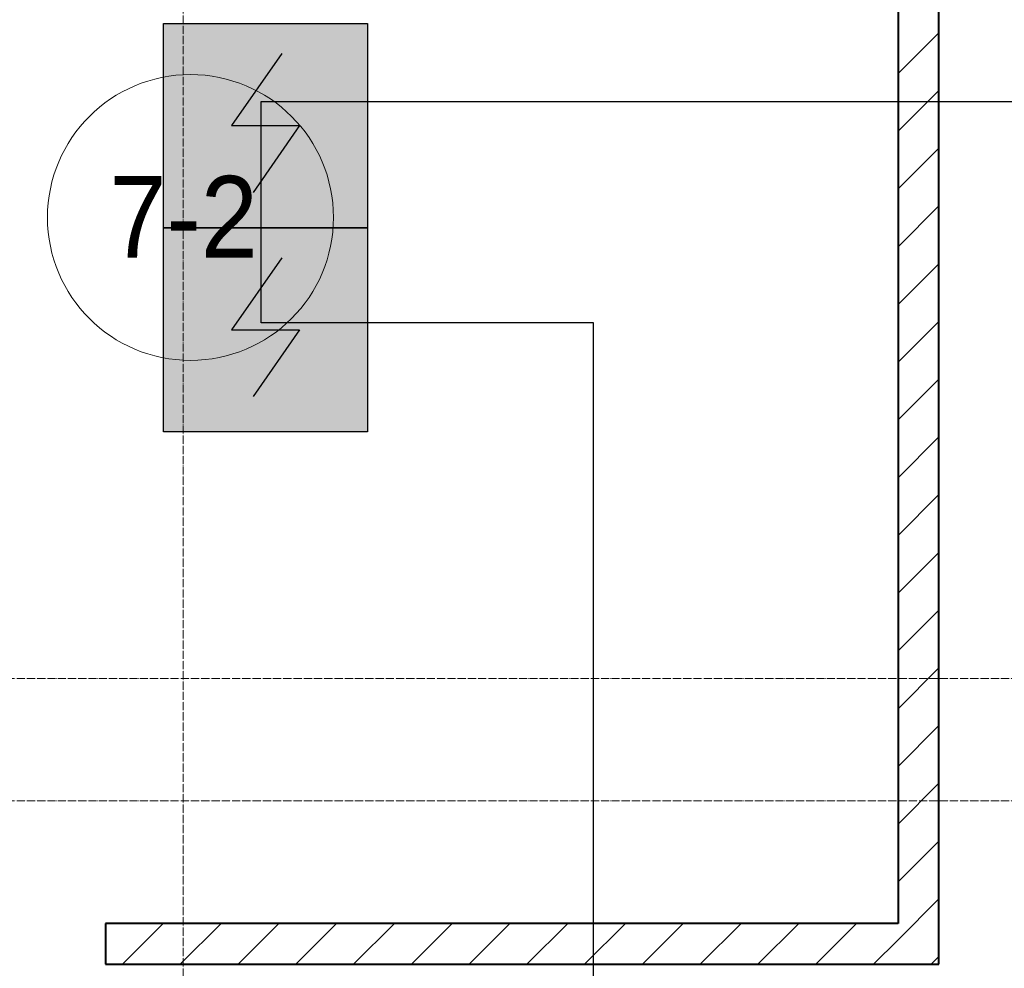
# Model space of a CAD drawing. Header units: millimetres. Extents: x -816133 to 919604, y 87941 to 147341.
# Tile 236 of 256: x 146385 to 148796, y 134823 to 137146. Entities that reach past the tile are written whole.
import ezdxf

# ---------------------------------------------------------------- set-up
doc = ezdxf.new("R2010")
doc.units = ezdxf.units.MM
doc.linetypes.add('ADSK_Линия сетки', pattern=[25, 20, -2.5, 0, -2.5])
doc.linetypes.add('Линия сетки', pattern=[25, 20, -2.5, 0, -2.5])
for name, color, linetype, lineweight in [('A-010-A_ROOM', 7, 'Continuous', 20), ('A-200-M_WALL_INT', 7, 'Continuous', 18), ('A-200-M_WALL_PAT', 7, 'Continuous', 40), ('Z-030-M_GRID', 7, 'Continuous', 9), ('СОУЭ', 1, 'Continuous', 30), ('СС-011-ПОЖ-СИГНАЛИЗАЦИЯ', 1, 'Continuous', 30)]:
    doc.layers.add(name, color=color, linetype=linetype, lineweight=lineweight)
doc.layers.add('EI_HATCH_GALV', color=7, linetype='Continuous')
doc.styles.add('Arial_2', font='arial.ttf', dxfattribs={"width": 0.9, "height": 400})

# ---------------------------------------------------------------- blocks, each defined once
blk = doc.blocks.new('13эт')
at = {"layer": 'A-010-A_ROOM', "color": 9}
blk.add_circle((422113.2, 136661.8), 350, dxfattribs=at)
at = {"layer": 'A-200-M_WALL_INT', "color": 9, "lineweight": 40}
for p, q in [((423845.4, 138432.9), (423845.4, 134932.9)), ((423945.4, 134832.9), (423945.4, 138432.9)), ((423845.4, 134932.9), (421905.4, 134932.9)), ((421905.4, 134932.9), (421905.4, 134832.9)), ((421905.4, 134832.9), (423845.4, 134832.9)), ((423845.4, 134832.9), (423945.4, 134832.9))]:
    blk.add_line(p, q, dxfattribs=at)
at = {"layer": 'A-200-M_WALL_PAT', "color": 9, "linetype": 'Continuous', "lineweight": 9}
for p, q in [((423845.4, 137014.4), (423945.4, 137114.4)), ((423845.4, 136873), (423945.4, 136973)), ((423845.4, 136731.6), (423945.4, 136831.6)), ((423845.4, 136590.2), (423945.4, 136690.2)), ((423845.4, 136448.7), (423945.4, 136548.7)), ((423845.4, 136307.3), (423945.4, 136407.3)), ((423845.4, 136165.9), (423945.4, 136265.9)), ((423845.4, 136024.5), (423945.4, 136124.5)), ((423845.4, 135883.1), (423945.4, 135983.1)), ((423845.4, 135741.6), (423945.4, 135841.6)), ((423845.4, 135600.2), (423945.4, 135700.2)), ((423845.4, 135458.8), (423945.4, 135558.8)), ((423845.4, 135317.4), (423945.4, 135417.4)), ((423845.4, 135176), (423945.4, 135276)), ((423845.4, 135034.5), (423945.4, 135134.5)), ((423845.4, 134893.1), (423945.4, 134993.1)), ((421946.7, 134832.9), (422046.7, 134932.9)), ((422088.2, 134832.9), (422188.2, 134932.9)), ((422229.6, 134832.9), (422329.6, 134932.9)), ((422371, 134832.9), (422471, 134932.9)), ((422512.4, 134832.9), (422612.4, 134932.9)), ((422653.9, 134832.9), (422753.9, 134932.9)), ((422795.3, 134832.9), (422895.3, 134932.9)), ((422936.7, 134832.9), (423036.7, 134932.9)), ((423078.1, 134832.9), (423178.1, 134932.9)), ((423219.5, 134832.9), (423319.5, 134932.9)), ((423361, 134832.9), (423461, 134932.9)), ((423502.4, 134832.9), (423602.4, 134932.9)), ((423643.8, 134832.9), (423743.8, 134932.9)), ((423785.2, 134832.9), (423845.4, 134893.1)), ((423926.6, 134832.9), (423945.4, 134851.7))]:
    blk.add_line(p, q, dxfattribs=at)
at = {"layer": 'Z-030-M_GRID', "color": 9, "linetype": 'Линия сетки'}
blk.add_line((422095.4, 117558.7), (422095.4, 138582.9), dxfattribs=at)
at = {"layer": 'Z-030-M_GRID', "color": 9, "linetype": 'ADSK_Линия сетки'}
for p, q in [((443695.4, 135532.9), (400654.3, 135532.9)), ((443695.4, 135232.9), (399384.3, 135232.9))]:
    blk.add_line(p, q, dxfattribs=at)
at = {"layer": 'A-010-A_ROOM', "color": 9, "style": 'Arial_2', "width": 0.9}
blk.add_text('7-2', height=200, dxfattribs=at).set_placement((421914.8, 136563.5))
blk = doc.blocks.new('ИП 212-64 прот.R3')
at = {"layer": 'EI_HATCH_GALV', "lineweight": 30, "true_color": 0xffffff}
h = blk.add_hatch(color=7, dxfattribs=at)
h.dxf.hatch_style = 1
h.paths.add_polyline_path([(-2.5, 2.5), (2.5, 2.5), (2.5, -2.5), (-2.5, -2.5)])
at = {"color": 1, "linetype": 'ByBlock', "lineweight": -2}
for p, q in [((0.397, 1.766), (-0.83, 0)), ((-0.83, 0), (0.829, 0)), ((0.829, 0), (-0.306, -1.637))]:
    blk.add_line(p, q, dxfattribs=at)
at = {"color": 1, "linetype": 'ByBlock', "lineweight": -2, "ltscale": 0.1}
blk.add_lwpolyline([(-2.5, 2.5), (2.5, 2.5), (2.5, -2.5), (-2.5, -2.5)], close=True, dxfattribs=at)

msp = doc.modelspace()

# ---------------------------------------------------------------- linework, layer by layer
at = {"layer": 'СС-011-ПОЖ-СИГНАЛИЗАЦИЯ', "ltscale": 100}
msp.add_lwpolyline([(145512.4, 131110.9), (145512.4, 132411.5), (146072.7, 132411.5), (146072.7, 134416.6), (147789.9, 134416.6), (147789.9, 136403.6), (146976.5, 136403.6), (146976.5, 136945.5), (150338.5, 136945.5), (150338.5, 134199.8), (151025.4, 134199.8), (151025.4, 133405)], dxfattribs=at)

# ---------------------------------------------------------------- block references
at = {"layer": 'СОУЭ', "color": 6, "xscale": 100, "yscale": 100, "zscale": 100}
for p in [(146987.2, 136886.7), (146987.2, 136386.7)]:
    msp.add_blockref('ИП 212-64 прот.R3', p, dxfattribs=at)
at = {"layer": 'СС-011-ПОЖ-СИГНАЛИЗАЦИЯ', "color": 9, "lineweight": 30}
msp.add_blockref('13эт', (-275309.7, 0), dxfattribs=at)

doc.saveas('drawing.dxf')
